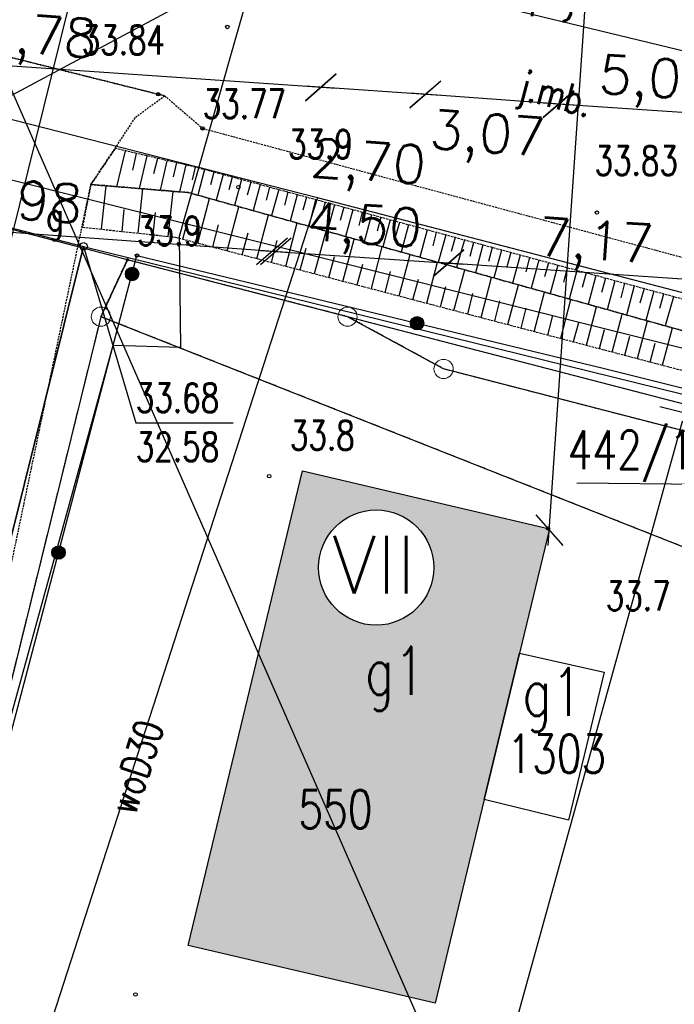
# Model space of a CAD drawing. Header units: inches. Extents: x 6268 to 12323, y 5221 to 42059.
# Tile 14 of 98: x 9026 to 9366, y 5776 to 6288. Entities that reach past the tile are written whole.
import ezdxf
from ezdxf.enums import TextEntityAlignment as Align

# ---------------------------------------------------------------- set-up
doc = ezdxf.new("R2010")
doc.units = ezdxf.units.IN
doc.header["$MEASUREMENT"] = 0
for name, pattern in [('1', [0]), ('2', [1.5, 1, -0.5]), ('424', [1.5, 1, -0.5]), ('9', [1.75, 1.25, -0.5]), ('901', [0])]:
    doc.linetypes.add(name, pattern=pattern)
doc.layers.get('Defpoints').update_dxf_attribs({"lineweight": 9})
for name, color, linetype in [('000_Inne__niezydentyfikowane_', 7, 'Continuous'), ('202-punkt_graniczny', 7, 'Continuous'), ('203-punkt_graniczny', 7, 'Continuous'), ('211-numer_dzialki_ewidencyjnej', 7, 'Continuous'), ('218-kontur_uzytku_gruntowego', 7, 'Continuous'), ('219-dzialka_ewidencyjna', 7, 'Continuous'), ('312-budynek_ewidencyjny', 7, 'Continuous'), ('312-oznaczenie_budynku_ewidency', 7, 'Continuous'), ('inny_obiekt_zagospodarowania_te', 7, 'Continuous'), ('jezdnia', 7, 'Continuous'), ('jezdnia-Atr17', 7, 'Continuous'), ('obudowa_ochronna_przewodu', 7, 'Continuous'), ('ogrodzenie_trwale', 7, 'Continuous'), ('pikieta_naturalna', 7, 'Continuous'), ('pikieta_naturalna-Atr2', 7, 'Continuous'), ('pikieta_sztuczna', 7, 'Continuous'), ('pikieta_sztuczna-Atr2', 7, 'Continuous'), ('przewod_gazowy', 7, 'Continuous'), ('przewod_kanalizacyjny', 7, 'Continuous'), ('przewod_telekomunikacyjny_podzi', 7, 'Continuous'), ('przewod_wodociagowy', 7, 'Continuous'), ('przewod_wodociagowy-Atr1', 7, 'Continuous'), ('rzedna-Atr2', 7, 'Continuous'), ('rzedna-Atr3', 7, 'Continuous'), ('skarpa_nieumocniona', 7, 'Continuous'), ('wlaz_do_komory_lub_kanalu_-_kwa', 7, 'Continuous'), ('zasuwa_lub_zawor-Atr17', 7, 'Continuous')]:
    doc.layers.add(name, color=color, linetype=linetype)
doc.styles.get("Standard").update_dxf_attribs({"font": 'txt.shx'})
doc.styles.add('STYL_ARIAL', font='simplex', dxfattribs={"width": 0.75, "oblique": 0.1})
doc.dimstyles.new('ISO-25', dxfattribs={"dimtxt": 13, "dimasz": 7, "dimexe": 1, "dimexo": 90, "dimgap": 2.5, "dimtad": 1, "dimdec": 0, "dimtxsty": 'Standard', "dimblk": 'ARCHTICK', "dimcen": 2.5, "dimdle": 8, "dimadec": 0, "dimazin": 0, "dimtfac": 1, "dimtdec": 0, "dimtmove": 1, "dimatfit": 3, "dimldrblk": 'ARCHTICK', "dimfxl": 2, "dimfxlon": 1, "dimarcsym": 0})

# ---------------------------------------------------------------- blocks, each defined once
blk = doc.blocks.new('202')
at = {"color": 0, "linetype": 'Continuous', "lineweight": 0}
blk.add_circle((0, 0), 0.25, dxfattribs=at)
blk = doc.blocks.new('203')
at = {"linetype": 'Continuous', "lineweight": 0}
h = blk.add_hatch(color=0, dxfattribs=at)
edge = h.paths.add_edge_path()
edge.add_arc((0, 0), 0.045, 0, 360)
blk = doc.blocks.new('PW01')
at = {"color": 7}
blk.add_polyline3d([(0.045, 0, 0), (0.0318, -0.0318, 0), (0, -0.045, 0), (-0.0318, -0.0318, 0), (-0.045, 0, 0), (-0.0318, 0.0318, 0), (0, 0.045, 0), (0.0318, 0.0318, 0), (0.045, 0, 0)], dxfattribs=at)
blk = doc.blocks.new('_Oblique')
at = {"color": 0, "linetype": 'ByBlock', "lineweight": -2}
blk.add_line((-0.5, -0.5), (0.5, 0.5), dxfattribs=at)
blk = doc.blocks.new('*D1459')
at = {"color": 0, "lineweight": -2}
blk.add_line((9413.85, 6237.1), (9298.12, 6245.01), dxfattribs=at)
at = {"layer": 'Defpoints', "color": 0}
for p in [(9321.61, 6471.49), (9421.38, 6464.68), (9306.1, 6244.46)]:
    blk.add_point(p, dxfattribs=at)
at = {"color": 0, "lineweight": -2, "xscale": 14.99999999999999, "yscale": 15, "zscale": 15}
for p, rotation in [((9306.1, 6244.46), 176.0915591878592), ((9405.87, 6237.65), 356.0915591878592)]:
    blk.add_blockref('_Oblique', p, dxfattribs=dict(at, rotation=rotation))
at = {"color": 0, "insert": (9356.95, 6255.19), "char_height": 20, "attachment_point": 5, "rotation": 356.0916}
blk.add_mtext('5,00', dxfattribs=at)
blk = doc.blocks.new('_ArchTick')
at = {"color": 0, "linetype": 'ByBlock', "const_width": 0.15}
blk.add_lwpolyline([(-0.5, -0.5), (0.5, 0.5)], dxfattribs=at)
blk = doc.blocks.new('*D1460')
at = {"color": 0, "lineweight": -2}
blk.add_line((9314.08, 6243.89), (9228.7, 6250.06), dxfattribs=at)
at = {"layer": 'Defpoints', "color": 0}
for p in [(9244.67, 6360.12), (9314.09, 6355.1), (9236.68, 6249.48)]:
    blk.add_point(p, dxfattribs=at)
at = {"color": 0, "lineweight": -2, "xscale": 15, "yscale": 15, "zscale": 15}
for p, rotation in [((9236.68, 6249.48), 175.8665456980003), ((9306.1, 6244.46), 355.8665456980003)]:
    blk.add_blockref('_Oblique', p, dxfattribs=dict(at, rotation=rotation))
at = {"color": 0, "insert": (9268.93, 6226.34), "char_height": 20, "attachment_point": 5, "rotation": 355.8665}
blk.add_mtext('3,07', dxfattribs=at)
blk = doc.blocks.new('*D1461')
at = {"color": 0, "lineweight": -2}
blk.add_line((9244.66, 6248.93), (9174.39, 6253.74), dxfattribs=at)
at = {"layer": 'Defpoints', "color": 0}
for p in [(9198.43, 6488.21), (9252.73, 6484.5), (9182.37, 6253.19)]:
    blk.add_point(p, dxfattribs=at)
at = {"color": 0, "lineweight": -2, "xscale": 15, "yscale": 15, "zscale": 15}
for p, rotation in [((9182.37, 6253.19), 176.0915266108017), ((9236.68, 6249.48), 356.0915266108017)]:
    blk.add_blockref('_Oblique', p, dxfattribs=dict(at, rotation=rotation))
at = {"color": 0, "insert": (9206.81, 6211.68), "char_height": 20, "attachment_point": 5, "rotation": 356.0915}
blk.add_mtext('2,70', dxfattribs=at)
blk = doc.blocks.new('*D1462')
at = {"color": 0, "lineweight": -2}
blk.add_line((9190.35, 6252.64), (8861.95, 6275.08), dxfattribs=at)
at = {"layer": 'Defpoints', "color": 0}
for p in [(8885.99, 6509.56), (9198.43, 6488.21), (8869.93, 6274.54)]:
    blk.add_point(p, dxfattribs=at)
at = {"color": 0, "lineweight": -2, "xscale": 15, "yscale": 15, "zscale": 15}
for p, rotation in [((8869.93, 6274.54), 176.091553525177), ((9182.37, 6253.19), 356.091553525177)]:
    blk.add_blockref('_Oblique', p, dxfattribs=dict(at, rotation=rotation))
at = {"color": 0, "insert": (9027.12, 6278), "char_height": 20, "attachment_point": 5, "rotation": 356.0916}
blk.add_mtext('15,78', dxfattribs=at)
blk = doc.blocks.new('*D1468')
at = {"color": 0, "lineweight": -2}
blk.add_line((8872.06, 6188.57), (9164.89, 6167.29), dxfattribs=at)
at = {"layer": 'Defpoints', "color": 0}
for p in [(8913.82, 6652.9), (9190.7, 6632.78), (9156.92, 6167.87)]:
    blk.add_point(p, dxfattribs=at)
at = {"color": 0, "lineweight": -2, "xscale": 15, "yscale": 15, "zscale": 15}
for p, rotation in [((8880.04, 6187.99), 175.8439405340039), ((9156.92, 6167.87), 355.8439405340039)]:
    blk.add_blockref('_Oblique', p, dxfattribs=dict(at, rotation=rotation))
at = {"color": 0, "insert": (9019.5, 6192.06), "char_height": 20, "attachment_point": 5, "rotation": 355.8439}
blk.add_mtext('13,98', dxfattribs=at)
blk = doc.blocks.new('*D1469')
at = {"color": 0, "lineweight": -2}
blk.add_line((9150.94, 6168.28), (9256.7, 6161.05), dxfattribs=at)
at = {"layer": 'Defpoints', "color": 0}
for p in [(9187.84, 6590.89), (9277.63, 6584.75), (9248.72, 6161.6)]:
    blk.add_point(p, dxfattribs=at)
at = {"color": 0, "lineweight": -2, "yscale": 15, "zscale": 15}
for p, xscale, rotation in [((9158.92, 6167.73), 15, 176.091526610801), ((9248.72, 6161.6), 14.99999999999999, 356.0915266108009)]:
    blk.add_blockref('_Oblique', p, dxfattribs=dict(at, xscale=xscale, rotation=rotation))
at = {"color": 0, "insert": (9204.79, 6178.8), "char_height": 20, "attachment_point": 5, "rotation": 356.0915}
blk.add_mtext('4,50', dxfattribs=at)
blk = doc.blocks.new('*D1470')
at = {"color": 0, "lineweight": -2}
blk.add_line((9407.95, 6150.72), (9240.73, 6162.14), dxfattribs=at)
at = {"layer": 'Defpoints', "color": 0}
for p in [(9280.49, 6626.65), (9431.74, 6616.32), (9248.72, 6161.6)]:
    blk.add_point(p, dxfattribs=at)
at = {"color": 0, "lineweight": -2, "xscale": 14.99999999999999, "yscale": 15, "zscale": 15}
for p, rotation in [((9248.72, 6161.6), 176.0915266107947), ((9399.96, 6151.26), 356.0915266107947)]:
    blk.add_blockref('_Oblique', p, dxfattribs=dict(at, rotation=rotation))
at = {"color": 0, "insert": (9325.31, 6170.56), "char_height": 20, "attachment_point": 5, "rotation": 356.0915}
blk.add_mtext('7,17', dxfattribs=at)
blk = doc.blocks.new('*D1519')
at = {"color": 0, "lineweight": -2}
blk.add_line((9300.7, 6014.68), (9342.77, 6630.41), dxfattribs=at)
at = {"layer": 'Defpoints', "color": 0}
for p in [(9342.22, 6622.43), (9342.22, 6622.43), (9301.25, 6022.66)]:
    blk.add_point(p, dxfattribs=at)
at = {"color": 0, "lineweight": -2, "xscale": 15, "yscale": 15, "zscale": 15}
for p, rotation in [((9342.22, 6622.43), 86.09151668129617), ((9301.25, 6022.66), 266.0915166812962)]:
    blk.add_blockref('_Oblique', p, dxfattribs=dict(at, rotation=rotation))
at = {"color": 0, "insert": (9307.6, 6323.51), "char_height": 20, "attachment_point": 5, "rotation": 86.0915}
blk.add_mtext('30,05', dxfattribs=at)

msp = doc.modelspace()

# ---------------------------------------------------------------- hatches: boundary and pattern name
at = {"transparency": 33554585}
h = msp.add_hatch(color=1, dxfattribs=at)
h.set_gradient(color1=(228, 162, 119), color2=(228, 162, 119))
h.paths.add_polyline_path([(9285.819, 5958.582), (9301.321, 6022.973), (9300.619, 6022.682), (9299.983, 6022.946), (9299.627, 6023.802), (9172.819, 6053.582), (9149.866, 5958.381), (9228.277, 5779.541), (9241.819, 5776.382), (9267.419, 5882.382)])
h.paths.add_polyline_path([(9181.119, 6003.207, -1), (9241.119, 6003.207, -1)], flags=16)
h.paths.add_polyline_path([(9149.866, 5958.381), (9113.219, 5806.382), (9228.277, 5779.541)])
h.paths.add_polyline_path([(9180.471, 5973.306), (9246.713, 5973.306), (9246.713, 6035.127), (9180.471, 6035.127)], flags=24)
h.paths.add_polyline_path([(9165.619, 5862.382), (9214.19, 5862.382), (9214.19, 5892.382), (9165.619, 5892.382)], flags=24)
h.paths.add_polyline_path([(9196.886, 5920.265), (9234.981, 5920.265), (9234.981, 5970.265), (9196.886, 5970.265)], flags=24)

# ---------------------------------------------------------------- linework, layer by layer
at = {"color": 1}
for q in [(8914.946, 6494.188), (9456.189, 6389.378)]:
    msp.add_line((9264.665, 5696.548), q, dxfattribs=at)
msp.add_line((8586.329, 6015.764), (9213.183, 6351.939))
msp.add_circle((9211.119, 6003.207), 30)
at = {"layer": '000_Inne__niezydentyfikowane_', "color": 7}
for points in [[(9080.419, 6220.182, 0), (9076.019, 6201.382, 0)], [(9086.219, 6218.782, 0), (9084.219, 6209.982, 0)], [(9091.819, 6217.582, 0), (9087.819, 6200.582, 0)], [(9097.219, 6216.182, 0), (9095.219, 6208.182, 0)], [(9102.219, 6214.982, 0), (9098.619, 6199.582, 0)], [(9107.219, 6213.982, 0), (9105.419, 6206.582, 0)], [(9112.019, 6212.782, 0), (9108.819, 6198.782, 0)], [(9116.819, 6211.582, 0), (9115.419, 6204.982, 0)], [(9121.819, 6210.382, 0), (9118.219, 6196.982, 0)], [(9126.619, 6208.982, 0), (9124.819, 6202.382, 0)], [(9131.419, 6207.782, 0), (9127.819, 6194.382, 0)], [(9068.219, 6179.382, 0), (9070.619, 6201.982, 0)], [(9136.219, 6206.382, 0), (9134.419, 6199.782, 0)], [(9141.019, 6205.182, 0), (9137.419, 6191.582, 0)], [(9145.819, 6203.782, 0), (9144.019, 6196.982, 0)], [(9150.819, 6202.582, 0), (9147.019, 6188.982, 0)], [(9087.219, 6177.182, 0), (9089.619, 6200.382, 0)], [(9102.819, 6175.582, 0), (9105.419, 6198.982, 0)], [(9155.619, 6201.182, 0), (9153.819, 6194.382, 0)], [(9160.419, 6199.982, 0), (9156.619, 6186.382, 0)], [(9165.219, 6198.582, 0), (9163.419, 6191.782, 0)], [(9170.019, 6197.182, 0), (9166.419, 6183.582, 0)], [(9118.219, 6172.182, 0), (9124.419, 6195.382, 0)], [(9174.819, 6195.982, 0), (9173.019, 6189.182, 0)], [(9179.619, 6194.582, 0), (9176.019, 6180.982, 0)], [(9184.619, 6193.382, 0), (9182.619, 6186.382, 0)], [(9189.419, 6191.982, 0), (9185.619, 6178.182, 0)], [(9078.819, 6178.182, 0), (9080.019, 6189.582, 0)], [(9095.019, 6176.382, 0), (9096.219, 6187.982, 0)], [(9133.619, 6167.982, 0), (9139.619, 6190.982, 0)], [(9149.019, 6163.982, 0), (9155.019, 6186.782, 0)], [(9194.219, 6190.782, 0), (9192.419, 6183.782, 0)], [(9199.019, 6189.382, 0), (9195.219, 6175.582, 0)], [(9203.819, 6188.182, 0), (9202.019, 6181.182, 0)], [(9208.619, 6186.782, 0), (9204.819, 6172.782, 0)], [(9110.419, 6174.182, 0), (9113.619, 6185.782, 0)], [(9126.019, 6170.182, 0), (9129.019, 6181.582, 0)], [(9164.019, 6159.982, 0), (9170.019, 6182.582, 0)], [(9213.619, 6185.582, 0), (9211.619, 6178.382, 0)], [(9218.419, 6184.182, 0), (9214.619, 6170.182, 0)], [(9223.219, 6182.782, 0), (9221.219, 6175.782, 0)], [(9228.019, 6181.582, 0), (9224.219, 6167.382, 0)], [(9141.419, 6165.982, 0), (9144.419, 6177.382, 0)], [(9179.019, 6156.182, 0), (9185.019, 6178.382, 0)], [(9232.819, 6180.182, 0), (9231.019, 6173.182, 0)], [(9237.619, 6178.982, 0), (9233.819, 6164.782, 0)], [(9242.419, 6177.582, 0), (9240.619, 6170.582, 0)], [(9247.419, 6176.382, 0), (9243.419, 6161.982, 0)], [(9156.619, 6161.982, 0), (9159.619, 6173.382, 0)], [(9193.819, 6152.182, 0), (9199.619, 6174.182, 0)], [(9252.219, 6174.982, 0), (9250.219, 6167.782, 0)], [(9257.019, 6173.782, 0), (9253.019, 6159.382, 0)], [(9261.819, 6172.382, 0), (9259.819, 6165.182, 0)], [(9266.619, 6171.182, 0), (9262.819, 6156.582, 0)], [(9171.619, 6158.182, 0), (9174.619, 6169.382, 0)], [(9208.619, 6148.382, 0), (9214.219, 6170.182, 0)], [(9223.019, 6144.582, 0), (9228.819, 6166.182, 0)], [(9271.419, 6169.782, 0), (9269.619, 6162.582, 0)], [(9276.419, 6168.382, 0), (9272.419, 6153.982, 0)], [(9281.219, 6167.182, 0), (9279.219, 6159.782, 0)], [(9286.019, 6165.782, 0), (9282.019, 6151.182, 0)], [(9186.419, 6154.182, 0), (9189.419, 6165.182, 0)], [(9201.219, 6150.382, 0), (9204.219, 6161.182, 0)], [(9237.419, 6140.782, 0), (9243.019, 6162.182, 0)], [(9291.019, 6164.582, 0), (9289.019, 6157.182, 0)], [(9295.819, 6163.182, 0), (9291.819, 6148.582, 0)], [(9300.819, 6161.782, 0), (9298.819, 6154.582, 0)], [(9305.619, 6160.582, 0), (9301.619, 6145.782, 0)], [(9215.819, 6146.382, 0), (9218.619, 6157.382, 0)], [(9251.619, 6136.982, 0), (9257.219, 6158.182, 0)], [(9310.619, 6159.182, 0), (9308.619, 6151.782, 0)], [(9315.619, 6157.782, 0), (9311.619, 6142.982, 0)], [(9320.419, 6156.582, 0), (9318.419, 6148.982, 0)], [(9230.219, 6142.582, 0), (9233.219, 6153.382, 0)], [(9265.819, 6133.382, 0), (9271.219, 6154.182, 0)], [(9279.619, 6129.782, 0), (9285.219, 6150.382, 0)], [(9325.419, 6155.182, 0), (9321.419, 6140.182, 0)], [(9330.419, 6153.782, 0), (9328.419, 6146.382, 0)], [(9335.419, 6152.382, 0), (9331.419, 6137.382, 0)], [(9340.419, 6151.182, 0), (9338.419, 6143.582, 0)], [(9244.619, 6138.982, 0), (9247.419, 6149.582, 0)], [(9258.819, 6135.182, 0), (9261.419, 6145.782, 0)], [(9293.419, 6125.982, 0), (9298.819, 6146.582, 0)], [(9345.419, 6149.782, 0), (9341.419, 6134.582, 0)], [(9350.619, 6148.382, 0), (9348.419, 6140.782, 0)], [(9355.619, 6146.982, 0), (9351.419, 6131.782, 0)], [(9360.619, 6145.582, 0), (9358.619, 6137.982, 0)], [(9272.819, 6131.582, 0), (9275.419, 6141.982, 0)], [(9307.219, 6122.582, 0), (9312.419, 6142.782, 0)], [(9365.819, 6144.182, 0), (9361.619, 6128.982, 0)], [(9286.619, 6127.782, 0), (9289.219, 6138.182, 0)], [(9320.619, 6118.982, 0), (9325.819, 6138.982, 0)], [(9334.019, 6115.382, 0), (9339.219, 6135.182, 0)], [(9300.419, 6124.182, 0), (9303.019, 6134.382, 0)], [(9313.819, 6120.782, 0), (9316.619, 6130.782, 0)], [(9347.219, 6111.982, 0), (9352.419, 6131.582, 0)], [(9327.419, 6117.182, 0), (9330.019, 6127.182, 0)], [(9360.219, 6108.582, 0), (9365.419, 6127.982, 0)], [(9340.619, 6113.782, 0), (9343.219, 6123.582, 0)], [(9353.819, 6110.182, 0), (9356.419, 6119.982, 0)]]:
    msp.add_polyline3d(points, dxfattribs=at)
at = {"layer": '218-kontur_uzytku_gruntowego', "color": 3, "linetype": '2'}
for points in [[(9081.619, 6163.382, 0), (9067.819, 6133.782, 0)], [(9067.819, 6133.782, 0), (9081.619, 6163.382, 0)], [(9196.219, 6133.782, 0), (9081.619, 6163.382, 0)], [(9067.819, 6133.782, 0), (8926.819, 5561.382, 0)], [(9726.819, 5873.182, 0), (9067.819, 6133.782, 0)], [(9246.219, 6106.582, 0), (9196.219, 6133.782, 0)], [(9774.419, 5970.182, 0), (9246.219, 6106.582, 0)]]:
    msp.add_polyline3d(points, dxfattribs=at)
at = {"layer": '219-dzialka_ewidencyjna', "color": 7}
for points in [[(9081.619, 6163.382, 0), (8986.219, 6188.382, 0)], [(9081.619, 6163.382, 0), (9067.819, 6133.782, 0)], [(9196.219, 6133.782, 0), (9081.619, 6163.382, 0)], [(9067.819, 6133.782, 0), (8926.819, 5561.382, 0)], [(9726.819, 5873.182, 0), (9067.819, 6133.782, 0)], [(9777.819, 5982.782, 0), (9196.219, 6133.782, 0)], [(9246.219, 6106.582, 0), (9196.219, 6133.782, 0)], [(9774.419, 5970.182, 0), (9246.219, 6106.582, 0)]]:
    msp.add_polyline3d(points, dxfattribs=at)
at = {"layer": '312-budynek_ewidencyjny', "color": 7}
for points in [[(9113.219, 5806.382, 0), (9172.819, 6053.582, 0)], [(9172.819, 6053.582, 0), (9301.419, 6023.382, 0)], [(9301.419, 6023.382, 0), (9285.819, 5958.582, 0)], [(9267.419, 5882.382, 0), (9285.819, 5958.582, 0)], [(9285.819, 5958.582, 0), (9267.419, 5882.382, 0)], [(9285.819, 5958.582, 0), (9329.819, 5948.782, 0)], [(9329.819, 5948.782, 0), (9311.219, 5871.782, 0)], [(9267.419, 5882.382, 0), (9241.819, 5776.382, 0)], [(9311.219, 5871.782, 0), (9267.419, 5882.382, 0)], [(9241.819, 5776.382, 0), (9113.219, 5806.382, 0)]]:
    msp.add_polyline3d(points, dxfattribs=at)
at = {"layer": 'inny_obiekt_zagospodarowania_te', "color": 7, "linetype": '1'}
msp.add_polyline3d([(9358.819, 6086.982, 0), (9662.819, 6010.982, 0), (9766.619, 5977.382, 0)], dxfattribs=at)
at = {"layer": 'jezdnia', "color": 7, "linetype": '424'}
for points in [[(9008.419, 5943.782, 0), (9062.619, 6202.582, 0), (9075.219, 6221.382, 0), (9085.819, 6237.582, 0), (9101.019, 6248.782, 0), (9097.619, 6249.582, 0), (8973.619, 6280.582, 0), (9000.619, 6253.382, 0), (9007.019, 6228.782, 0), (8946.819, 5953.782, 0), (9008.419, 5943.782, 0)], [(8973.619, 6280.582, 0), (9097.619, 6249.582, 0)], [(9097.619, 6249.582, 0), (9101.019, 6248.782, 0)], [(9101.019, 6248.782, 0), (9120.819, 6231.782, 0)], [(9120.819, 6231.782, 0), (9778.019, 6055.182, 0), (9812.819, 6025.982, 0), (9884.419, 5990.782, 0), (9911.419, 6021.182, 0), (10079.019, 5908.582, 0), (10083.419, 5918.782, 0), (10097.619, 5926.582, 0), (10110.619, 5928.582, 0), (10121.619, 5925.182, 0), (10126.819, 5964.982, 0), (10371.619, 5916.382, 0), (10395.465, 5910.84, 0)]]:
    msp.add_polyline3d(points, dxfattribs=at)
at = {"layer": 'obudowa_ochronna_przewodu', "color": 30}
msp.add_polyline3d([(9165.619, 6376.182, 0), (9122.619, 6225.182, 0)], dxfattribs=at)
at = {"layer": 'obudowa_ochronna_przewodu', "color": 7}
msp.add_polyline3d([(9058.819, 6170.382, 0), (8904.619, 5552.182, 0), (8834.019, 5318.982, 0)], dxfattribs=at)
at = {"layer": 'ogrodzenie_trwale', "color": 7, "linetype": '901'}
for points in [[(9007.419, 5865.982, 0), (9086.619, 6165.582, 0)], [(9086.619, 6165.582, 0), (9329.219, 6106.982, 0), (9666.819, 6022.582, 0), (9772.419, 5987.782, 0), (9837.219, 5957.182, 0), (9878.619, 5906.982, 0), (9951.619, 5799.382, 0), (9991.019, 5729.382, 0), (10061.419, 5602.182, 0), (10097.019, 5532.582, 0)]]:
    msp.add_polyline3d(points, dxfattribs=at)
at = {"layer": 'ogrodzenie_trwale', "color": 7}
for centre, radius in [((9084.091, 6156.018), 3.5), ((9084.091, 6156.018), 3.15), ((9084.091, 6156.018), 2.8), ((9084.091, 6156.018), 2.45), ((9084.091, 6156.018), 2.1), ((9084.091, 6156.018), 1.75), ((9084.091, 6156.018), 1.4), ((9084.091, 6156.018), 1.05), ((9084.091, 6156.018), 0.7), ((9232.425, 6130.362), 3.5), ((9232.425, 6130.362), 3.15), ((9232.425, 6130.362), 2.8), ((9232.425, 6130.362), 2.45), ((9232.425, 6130.362), 2.1), ((9232.425, 6130.362), 1.75), ((9232.425, 6130.362), 1.4), ((9232.425, 6130.362), 1.05), ((9232.425, 6130.362), 0.7), ((9045.755, 6011), 3.5), ((9045.755, 6011), 3.15), ((9045.755, 6011), 2.8), ((9045.755, 6011), 2.45), ((9045.755, 6011), 2.1), ((9045.755, 6011), 1.75), ((9045.755, 6011), 1.4), ((9045.755, 6011), 1.05), ((9045.755, 6011), 0.7)]:
    msp.add_circle(centre, radius, dxfattribs=at)
at = {"layer": 'przewod_gazowy', "color": 40}
for points in [[(9712.819, 6027.982, 0), (9603.419, 6058.982, 0), (8875.019, 6241.382, 0), (8498.819, 6334.782, 0), (8360.019, 6374.582, 0), (8353.619, 6352.782, 0)], [(8353.619, 6352.782, 0), (9058.819, 6170.382, 0), (9682.019, 6016.782, 0), (9740.619, 6199.182, 0), (10440.019, 6037.982, 0), (10509.783, 6027.644, 0)], [(8834.019, 5318.982, 0), (8904.619, 5552.182, 0), (9058.819, 6170.382, 0)]]:
    msp.add_polyline3d(points, dxfattribs=at)
at = {"layer": 'przewod_kanalizacyjny', "color": 34}
for points in [[(9063.619, 6346.582, 0), (8902.419, 5695.782, 0), (8836.819, 5436.582, 0), (8829.419, 5407.182, 0)], [(9063.619, 6346.582, 0), (9555.819, 6227.582, 0), (10231.419, 6036.782, 0), (10508.157, 5959.892, 0)]]:
    msp.add_polyline3d(points, dxfattribs=at)
at = {"layer": 'przewod_telekomunikacyjny_podzi', "color": 30}
msp.add_polyline3d([(9165.619, 6376.182, 0), (9122.619, 6225.182, 0), (9108.619, 6175.582, 0), (9109.219, 6117.782, 0), (9074.019, 6118.782, 0), (8905.619, 5507.382, 0), (8835.819, 5306.182, 0)], dxfattribs=at)
at = {"layer": 'przewod_wodociagowy', "color": 5}
for points in [[(9753.819, 6057.582, 0), (9392.019, 6140.582, 0), (9209.419, 6188.182, 0), (9180.619, 6195.582, 0), (8227.019, 6439.382, 0), (8058.419, 6485.782, 0), (7366.619, 6663.182, 0), (7151.019, 6719.782, 0), (7135.819, 6722.382, 0)], [(9180.619, 6195.582, 0), (8888.019, 5291.382, 0)]]:
    msp.add_polyline3d(points, dxfattribs=at)
at = {"layer": 'rzedna-Atr2', "color": 7}
msp.add_polyline3d([(9058.819, 6170.382, 0), (9086.019, 6078.582, 0), (9136.759, 6078.582, 0)], dxfattribs=at)
at = {"layer": 'skarpa_nieumocniona', "color": 7, "linetype": '9'}
for points in [[(9062.619, 6202.582, 0), (9113.419, 6198.382, 0), (9773.219, 6013.982, 0), (9818.019, 5992.582, 0), (9846.619, 5971.782, 0), (9907.819, 5910.782, 0), (9976.019, 5808.982, 0), (10014.019, 5744.582, 0), (10081.819, 5630.182, 0), (10119.419, 5559.582, 0), (10135.619, 5564.582, 0), (10117.819, 5618.382, 0), (10067.819, 5717.582, 0), (9982.419, 5842.182, 0), (9922.819, 5915.182, 0), (9853.619, 5981.182, 0), (9825.619, 6000.182, 0), (9780.019, 6031.982, 0), (9117.219, 6211.582, 0), (9075.219, 6221.382, 0), (9062.619, 6202.582, 0)], [(9062.619, 6202.582, 0), (9113.419, 6198.382, 0), (9773.219, 6013.982, 0), (9818.019, 5992.582, 0), (9846.619, 5971.782, 0), (9907.819, 5910.782, 0), (9976.019, 5808.982, 0), (10014.019, 5744.582, 0), (10081.819, 5630.182, 0), (10119.419, 5559.582, 0), (10135.619, 5564.582, 0), (10117.819, 5618.382, 0), (10067.819, 5717.582, 0), (9982.419, 5842.182, 0), (9922.819, 5915.182, 0), (9853.619, 5981.182, 0), (9825.619, 6000.182, 0), (9780.019, 6031.982, 0), (9117.219, 6211.582, 0), (9075.219, 6221.382, 0), (9062.619, 6202.582, 0)], [(10097.219, 5543.982, 0), (10119.419, 5559.582, 0), (10081.819, 5630.182, 0), (10014.019, 5744.582, 0), (9976.019, 5808.982, 0), (9907.819, 5910.782, 0), (9846.619, 5971.782, 0), (9818.019, 5992.582, 0), (9773.219, 6013.982, 0), (9113.419, 6198.382, 0), (9062.619, 6202.582, 0), (9058.219, 6180.382, 0), (9106.619, 6175.182, 0), (9770.219, 6000.782, 0), (9810.219, 5979.782, 0), (9838.819, 5962.582, 0), (9898.019, 5905.982, 0), (9965.219, 5797.982, 0), (9998.219, 5734.182, 0), (10066.819, 5616.782, 0), (10097.219, 5543.982, 0)], [(10097.219, 5543.982, 0), (10119.419, 5559.582, 0), (10081.819, 5630.182, 0), (10014.019, 5744.582, 0), (9976.019, 5808.982, 0), (9907.819, 5910.782, 0), (9846.619, 5971.782, 0), (9818.019, 5992.582, 0), (9773.219, 6013.982, 0), (9113.419, 6198.382, 0), (9062.619, 6202.582, 0), (9058.219, 6180.382, 0), (9106.619, 6175.182, 0), (9770.219, 6000.782, 0), (9810.219, 5979.782, 0), (9838.819, 5962.582, 0), (9898.019, 5905.982, 0), (9965.219, 5797.982, 0), (9998.219, 5734.182, 0), (10066.819, 5616.782, 0), (10097.219, 5543.982, 0)]]:
    msp.add_polyline3d(points, dxfattribs=at)
at = {"layer": 'wlaz_do_komory_lub_kanalu_-_kwa', "color": 7}
msp.add_polyline3d([(9315.579, 6047.242, 0), (9381.285, 6046.622, 0), (9423.435, 6070.178, 0)], dxfattribs=at)
at = {"layer": 'zasuwa_lub_zawor-Atr17', "color": 52}
msp.add_polyline3d([(9057.333, 6169.084, 0), (9056.811, 6170.524, 0), (9057.459, 6171.91, 0), (9058.899, 6172.432, 0), (9060.285, 6171.782, 0), (9060.807, 6170.344, 0), (9060.157, 6168.958, 0), (9058.719, 6168.436, 0), (9057.333, 6169.084, 0)], dxfattribs=at)

# ---------------------------------------------------------------- block references
at = {"layer": '202-punkt_graniczny', "color": 7, "xscale": 20, "yscale": 20, "zscale": 20}
for p in [(9067.819, 6133.782), (9196.219, 6133.782), (9246.219, 6106.582)]:
    msp.add_blockref('202', p, dxfattribs=at)
at = {"layer": '203-punkt_graniczny', "color": 7, "xscale": 20, "yscale": 20, "zscale": 20}
msp.add_blockref('203', (9081.619, 6163.382), dxfattribs=at)
at = {"layer": 'pikieta_naturalna', "color": 7, "xscale": 20, "yscale": 20, "zscale": 20}
for p in [(9139.419, 6201.182), (9086.619, 6165.582), (9155.419, 6050.782), (9300.619, 6023.582), (9085.819, 5780.982)]:
    msp.add_blockref('PW01', p, dxfattribs=at)
at = {"layer": 'pikieta_sztuczna', "color": 7, "xscale": 20, "yscale": 20, "zscale": 20}
for p in [(9133.619, 6284.582), (9120.819, 6231.782)]:
    msp.add_blockref('PW01', p, dxfattribs=at)
at = {"layer": 'pikieta_sztuczna', "color": 7, "xscale": 20, "yscale": 20, "zscale": 20, "rotation": 180.0004199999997}
for p in [(9097.619, 6249.582), (9326.019, 6187.982)]:
    msp.add_blockref('PW01', p, dxfattribs=at)

# ---------------------------------------------------------------- texts
at = {"insert": (9188.156, 6019.687), "char_height": 30, "attachment_point": 1}
msp.add_mtext_dynamic_manual_height_columns('VII', width=49.94873, gutter_width=12.5, heights=[-30], dxfattribs=at)
at = {"layer": '211-numer_dzialki_ewidencyjnej', "color": 7, "style": 'STYL_ARIAL', "width": 0.75}
msp.add_text('442/1', height=20, dxfattribs=at).set_placement((9310.853, 6048.46), align=Align.BOTTOM_LEFT)
at = {"layer": '312-oznaczenie_budynku_ewidency', "color": 7, "style": 'STYL_ARIAL', "width": 0.75}
for s, height, p in [('g1', 25, (9205.219, 5961.932)), ('550', 20, (9170.619, 5887.382))]:
    msp.add_text(s, height=height, dxfattribs=at).set_placement(p, align=Align.TOP_LEFT)
msp.add_text('g1', height=25, dxfattribs=at).set_placement((9302.819, 5938.498), align=Align.MIDDLE_CENTER)
msp.add_text('1303', height=20, dxfattribs=at).set_placement((9279.419, 5890.294), align=Align.BOTTOM_LEFT)
at = {"layer": 'jezdnia-Atr17', "color": 7, "style": 'STYL_ARIAL', "width": 0.75}
msp.add_text('j.mb.', height=15, rotation=344.958, dxfattribs=at).set_placement((9283.333, 6243.112), align=Align.BOTTOM_LEFT)
at = {"layer": 'pikieta_naturalna-Atr2', "color": 7, "style": 'STYL_ARIAL', "width": 0.75}
for s, p in [('33.9', (9165.219, 6211.616)), ('33.9', (9086.619, 6166.416)), ('33.8', (9166.219, 6060.016)), ('33.7', (9330.619, 5976.416))]:
    msp.add_text(s, height=15, dxfattribs=at).set_placement(p, align=Align.BOTTOM_LEFT)
at = {"layer": 'pikieta_sztuczna-Atr2', "color": 7, "style": 'STYL_ARIAL', "width": 0.75}
for s, p in [('33.84', (9057.819, 6265.816)), ('33.77', (9120.819, 6232.616)), ('33.83', (9324.819, 6203.016))]:
    msp.add_text(s, height=15, dxfattribs=at).set_placement(p, align=Align.BOTTOM_LEFT)
at = {"layer": 'przewod_wodociagowy-Atr1', "color": 5, "style": 'STYL_ARIAL', "width": 0.75}
msp.add_text('woD30', height=15, rotation=72.068, dxfattribs=at).set_placement((9078.609, 5875.998), align=Align.MIDDLE_LEFT)
at = {"layer": 'rzedna-Atr2', "color": 40, "style": 'STYL_ARIAL', "width": 0.75}
msp.add_text('33.68', height=15, dxfattribs=at).set_placement((9086.019, 6079.576), align=Align.BOTTOM_LEFT)
at = {"layer": 'rzedna-Atr3', "color": 40, "style": 'STYL_ARIAL', "width": 0.75}
msp.add_text('32.58', height=15, dxfattribs=at).set_placement((9086.019, 6054.056), align=Align.BOTTOM_LEFT)
at = {"layer": 'zasuwa_lub_zawor-Atr17', "color": 40, "style": 'STYL_ARIAL', "width": 0.75}
msp.add_text('g', height=15, dxfattribs=at).set_placement((9039.329, 6174.166), align=Align.BOTTOM_LEFT)

# ---------------------------------------------------------------- dimensions: what is measured, and where the dimension line sits
at = {"color": 1}
for p1, p2, distance, text, override, picture, middle in [((8913.824, 6652.904), (9190.698, 6632.785), -466.143, '13,98', {"dimtxt": 20, "dimasz": 15, "dimdec": 0, "dimblk1": 'Oblique', "dimblk2": 'Oblique', "dimsah": 1, "dimse1": 1, "dimse2": 1, "dimtmove": 2}, '*D1468', (9019.505, 6192.056)), ((9301.246, 6022.664), (9342.224, 6622.432), 0, '30,05', {"dimtxt": 20, "dimasz": 15, "dimblk1": 'Oblique', "dimblk2": 'Oblique', "dimsah": 1, "dimse1": 1, "dimse2": 1, "dimtmove": 2}, '*D1519', (9307.601, 6323.514)), ((9431.737, 6616.316), (9280.489, 6626.65), 466.139, '7,17', {"dimtxt": 20, "dimasz": 15, "dimdec": 0, "dimblk1": 'Oblique', "dimblk2": 'Oblique', "dimsah": 1, "dimse1": 1, "dimse2": 1, "dimtmove": 2}, '*D1470', (9325.305, 6170.562)), ((9187.836, 6590.889), (9277.626, 6584.754), -424.145, '4,50', {"dimtxt": 20, "dimasz": 15, "dimdec": 0, "dimblk1": 'Oblique', "dimblk2": 'Oblique', "dimsah": 1, "dimse1": 1, "dimse2": 1, "dimtmove": 2}, '*D1469', (9204.786, 6178.796)), ((9198.426, 6488.21), (8885.989, 6509.556), 235.568, '15,78', {"dimtxt": 20, "dimasz": 15, "dimdec": 0, "dimblk1": 'Oblique', "dimblk2": 'Oblique', "dimsah": 1, "dimse1": 1, "dimse2": 1, "dimtmove": 2}, '*D1462', (9027.116, 6277.997)), ((9252.735, 6484.5), (9198.426, 6488.21), 235.568, '2,70', {"dimtxt": 20, "dimasz": 15, "dimdec": 0, "dimblk1": 'Oblique', "dimblk2": 'Oblique', "dimsah": 1, "dimse1": 1, "dimse2": 1, "dimtmove": 2}, '*D1461', (9206.814, 6211.677)), ((9421.377, 6464.676), (9321.609, 6471.493), 227.559, '5,00', {"dimtxt": 20, "dimasz": 15, "dimdec": 0, "dimblk1": 'Oblique', "dimblk2": 'Oblique', "dimsah": 1, "dimse1": 1, "dimse2": 1, "dimtmove": 2}, '*D1459', (9356.948, 6255.188))]:
    dim = msp.add_aligned_dim(p1=p1, p2=p2, distance=distance, text=text, dimstyle='ISO-25', override=override, dxfattribs=at)
    dim.commit()
    dim.dimension.update_dxf_attribs({"geometry": picture, "text_midpoint": middle})
dim = msp.add_linear_dim(base=(9236.678, 6249.48), p1=(9314.094, 6355.1), p2=(9244.673, 6360.116), angle=175.86655, text='3,07', dimstyle='ISO-25', override={"dimtxt": 20, "dimasz": 15, "dimdec": 0, "dimblk1": 'Oblique', "dimblk2": 'Oblique', "dimsah": 1, "dimse1": 1, "dimse2": 1, "dimtmove": 2}, dxfattribs=at)
dim.commit()
dim.dimension.update_dxf_attribs({"geometry": '*D1460', "text_midpoint": (9268.932, 6226.343), "dimtype": 161})

doc.saveas('drawing.dxf')
